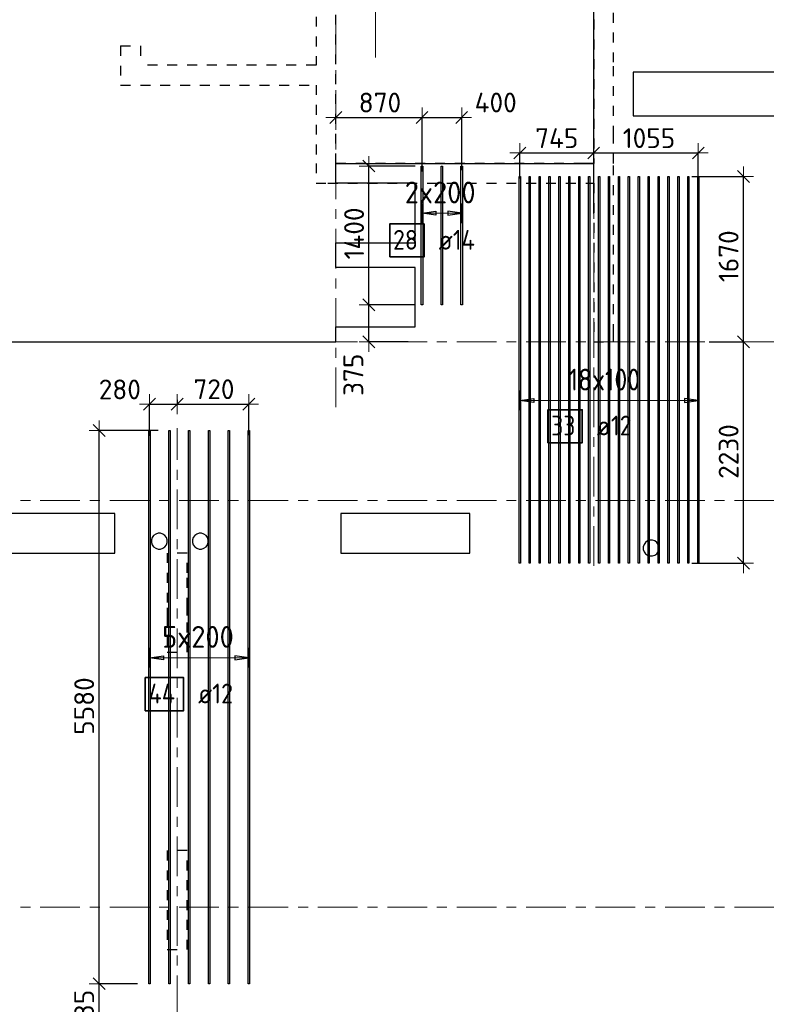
# Model space of a CAD drawing. Header units: metres. Extents: x -38 to 107, y -15 to 21.
# Tile 30 of 254: x 39.86 to 47.39, y 2.32 to 12.25. Entities that reach past the tile are written whole.
import ezdxf

# ---------------------------------------------------------------- set-up
doc = ezdxf.new("R2010")
doc.units = ezdxf.units.M
doc.header["$PDMODE"] = 65
for name, pattern in [('______11', [0.5, 0.4, -0.05, 0, -0.05]), ('______2', [0.0405, 0.03, -0.0105]), ('______5', [1.1, 0.8, -0.1, 0.1, -0.1])]:
    doc.linetypes.add(name, pattern=pattern)
for name, color, linetype, lineweight in [('XR$1$Осевая линия (1)', 7, '______5', 13), ('XR$5$Перекрытие (1)', 7, 'Continuous', 35), ('XR$5$Размерная линия (1)', 7, 'Continuous', 13)]:
    doc.layers.add(name, color=color, linetype=linetype, lineweight=lineweight)
for name, color, linetype, lineweight, true_color in [('XR$5$Арм.стержн.Доп. Арм верхн.зоны Х', 7, 'Continuous', 35, 0x8c8cff), ('XR$5$Арм.стержн.Доп. Арм. верхн.зоны У', 7, 'Continuous', 35, 0x739641), ('XR$7$Стена_ бетон несущ.', 7, 'Continuous', 70, 0xb4b496)]:
    doc.layers.add(name, color=color, linetype=linetype, lineweight=lineweight, true_color=true_color)
doc.styles.add('ISOCPEUR', font='txt')
doc.dimstyles.new('DIMSTYLE_3', dxfattribs={"dimtxt": 0.2, "dimasz": 0.2, "dimexe": 0, "dimexo": 0, "dimgap": 0.1, "dimtad": 2, "dimdec": 0, "dimlfac": 1000, "dimrnd": 5, "dimzin": 12, "dimdsep": 46, "dimtxsty": 'ISOCPEUR', "dimblk1": 'ALL_ML_STRICH', "dimblk2": 'ALL_ML_STRICH', "dimsah": 1, "dimcen": 0, "dimclrd": 7, "dimclre": 256, "dimclrt": 7, "dimadec": 0, "dimazin": 0, "dimtfac": 1, "dimtdec": 0, "dimtix": 1, "dimtmove": 2, "dimatfit": 3, "dimfxl": 0, "dimtzin": 0, "dimlwd": 0, "dimlwe": -3, "dimarcsym": 0})
doc.dimstyles.new('DIMSTYLE_37', dxfattribs={"dimtxt": 0.2, "dimasz": 0.2, "dimexe": 0, "dimexo": 0, "dimgap": 0.1, "dimtad": 2, "dimdec": 0, "dimlfac": 1000, "dimrnd": 5, "dimzin": 12, "dimdsep": 46, "dimtxsty": 'ISOCPEUR', "dimblk1": 'ALL_ML_STRICH', "dimblk2": 'ALL_ML_STRICH', "dimsah": 1, "dimcen": 0, "dimclrd": 7, "dimclre": 256, "dimclrt": 7, "dimadec": 0, "dimazin": 0, "dimtfac": 1, "dimtdec": 0, "dimtix": 1, "dimtmove": 2, "dimatfit": 3, "dimfxl": 0, "dimtvp": 1.2, "dimtzin": 0, "dimlwd": 0, "dimlwe": -3, "dimarcsym": 0})

# ---------------------------------------------------------------- blocks, each defined once
blk = doc.blocks.new('ALL_ML_STRICH')
at = {"color": 0, "linetype": 'ByBlock', "lineweight": -2}
for p, q in [((0, -0.5), (0, 0.5)), ((-1, 0), (0.5, 0)), ((-0.3, -0.3), (0.3, 0.3))]:
    blk.add_line(p, q, dxfattribs=at)
blk = doc.blocks.new('*D800')
at = {"layer": 'DEFPOINTS', "color": 7, "linetype": 'Continuous', "lineweight": 13, "transparency": 33554687}
for p in [(41.0698, 2.527), (40.6623, 1.942), (41.0439, 1.942)]:
    blk.add_point(p, dxfattribs=at)
at = {"layer": 'XR$5$Размерная линия (1)', "color": 9, "linetype": 'Continuous', "lineweight": -2, "true_color": 0xc7c7c7, "transparency": 33554687}
for p, q in [((41.0498, 2.527), (40.6623, 2.527)), ((41.0239, 1.942), (40.6623, 1.942))]:
    blk.add_line(p, q, dxfattribs=at)
at = {"layer": 'XR$5$Размерная линия (1)', "color": 7, "linetype": 'Continuous', "lineweight": -2, "transparency": 33554687}
blk.add_line((40.6623, 1.942), (40.6623, 2.527), dxfattribs=at)
at = {"layer": 'XR$5$Размерная линия (1)', "color": 7, "linetype": 'Continuous', "lineweight": 13, "transparency": 33554687, "xscale": 0.2, "yscale": 0.2, "zscale": 0.2}
for p, rotation in [((40.6623, 2.527), 90), ((40.6623, 1.942), 270)]:
    blk.add_blockref('ALL_ML_STRICH', p, dxfattribs=dict(at, rotation=rotation))
at = {"layer": 'XR$5$Размерная линия (1)', "color": 7, "linetype": 'Continuous', "lineweight": 13, "transparency": 33554687, "insert": (40.5123, 2.2445), "char_height": 0.2, "width": 0.6, "attachment_point": 5, "rotation": 90, "style": 'ISOCPEUR'}
blk.add_mtext('\\A1;{585}', dxfattribs=at)
blk = doc.blocks.new('*D801')
at = {"layer": 'DEFPOINTS', "color": 7, "linetype": 'Continuous', "lineweight": 13, "transparency": 33554687}
for p in [(41.2799, 8.107), (40.6623, 2.527), (41.0698, 2.527)]:
    blk.add_point(p, dxfattribs=at)
at = {"layer": 'XR$5$Размерная линия (1)', "color": 9, "linetype": 'Continuous', "lineweight": -2, "true_color": 0xc7c7c7, "transparency": 33554687}
for p, q in [((41.2599, 8.107), (40.6623, 8.107)), ((41.0498, 2.527), (40.6623, 2.527))]:
    blk.add_line(p, q, dxfattribs=at)
at = {"layer": 'XR$5$Размерная линия (1)', "color": 7, "linetype": 'Continuous', "lineweight": -2, "transparency": 33554687}
blk.add_line((40.6623, 2.527), (40.6623, 8.107), dxfattribs=at)
at = {"layer": 'XR$5$Размерная линия (1)', "color": 7, "linetype": 'Continuous', "lineweight": 13, "transparency": 33554687, "xscale": 0.2, "yscale": 0.2, "zscale": 0.2}
for p, rotation in [((40.6623, 8.107), 90), ((40.6623, 2.527), 270)]:
    blk.add_blockref('ALL_ML_STRICH', p, dxfattribs=dict(at, rotation=rotation))
at = {"layer": 'XR$5$Размерная линия (1)', "color": 7, "linetype": 'Continuous', "lineweight": 13, "transparency": 33554687, "insert": (40.5123, 5.327), "char_height": 0.2, "width": 0.8, "attachment_point": 5, "rotation": 90, "style": 'ISOCPEUR'}
blk.add_mtext('\\A1;{5580}', dxfattribs=at)
blk = doc.blocks.new('*D867')
at = {"layer": 'DEFPOINTS', "color": 7, "linetype": 'Continuous', "lineweight": 13, "transparency": 33554687}
for p in [(41.1718, 8.3725), (41.45, 8.3962), (41.1718, 8.0337)]:
    blk.add_point(p, dxfattribs=at)
at = {"layer": 'XR$5$Размерная линия (1)', "color": 9, "linetype": 'Continuous', "lineweight": -2, "true_color": 0xc7c7c7, "transparency": 33554687}
for p, q in [((41.1718, 8.0537), (41.1718, 8.3725)), ((41.45, 8.4162), (41.45, 8.3725))]:
    blk.add_line(p, q, dxfattribs=at)
at = {"layer": 'XR$5$Размерная линия (1)', "color": 7, "linetype": 'Continuous', "lineweight": -2, "transparency": 33554687}
blk.add_line((41.1718, 8.3725), (41.45, 8.3725), dxfattribs=at)
at = {"layer": 'XR$5$Размерная линия (1)', "color": 7, "linetype": 'Continuous', "lineweight": 13, "transparency": 33554687, "xscale": 0.2, "yscale": 0.2, "zscale": 0.2, "rotation": 180}
blk.add_blockref('ALL_ML_STRICH', (41.1718, 8.3725), dxfattribs=at)
at = {"layer": 'XR$5$Размерная линия (1)', "color": 7, "linetype": 'Continuous', "lineweight": 13, "transparency": 33554687, "xscale": 0.2, "yscale": 0.2, "zscale": 0.2}
blk.add_blockref('ALL_ML_STRICH', (41.45, 8.3725), dxfattribs=at)
at = {"layer": 'XR$5$Размерная линия (1)', "color": 7, "linetype": 'Continuous', "lineweight": 13, "transparency": 33554687, "insert": (40.8718, 8.5204), "char_height": 0.2, "width": 0.6, "attachment_point": 5, "style": 'ISOCPEUR'}
blk.add_mtext('\\A1;{280}', dxfattribs=at)
blk = doc.blocks.new('*D868')
at = {"layer": 'DEFPOINTS', "color": 7, "linetype": 'Continuous', "lineweight": 13, "transparency": 33554687}
for p in [(41.45, 8.3962), (41.45, 8.3725), (42.1718, 8.0397)]:
    blk.add_point(p, dxfattribs=at)
at = {"layer": 'XR$5$Размерная линия (1)', "color": 9, "linetype": 'Continuous', "lineweight": -2, "true_color": 0xc7c7c7, "transparency": 33554687}
for p, q in [((41.45, 8.4162), (41.45, 8.3725)), ((42.1718, 8.0597), (42.1718, 8.3725))]:
    blk.add_line(p, q, dxfattribs=at)
at = {"layer": 'XR$5$Размерная линия (1)', "color": 7, "linetype": 'Continuous', "lineweight": -2, "transparency": 33554687}
blk.add_line((41.45, 8.3725), (42.1718, 8.3725), dxfattribs=at)
at = {"layer": 'XR$5$Размерная линия (1)', "color": 7, "linetype": 'Continuous', "lineweight": 13, "transparency": 33554687, "xscale": 0.2, "yscale": 0.2, "zscale": 0.2, "rotation": 180}
blk.add_blockref('ALL_ML_STRICH', (41.45, 8.3725), dxfattribs=at)
at = {"layer": 'XR$5$Размерная линия (1)', "color": 7, "linetype": 'Continuous', "lineweight": 13, "transparency": 33554687, "xscale": 0.2, "yscale": 0.2, "zscale": 0.2}
blk.add_blockref('ALL_ML_STRICH', (42.1718, 8.3725), dxfattribs=at)
at = {"layer": 'XR$5$Размерная линия (1)', "color": 7, "linetype": 'Continuous', "lineweight": 13, "transparency": 33554687, "insert": (41.8209, 8.5225), "char_height": 0.2, "width": 0.6, "attachment_point": 5, "style": 'ISOCPEUR'}
blk.add_mtext('\\A1;{720}', dxfattribs=at)
blk = doc.blocks.new('*D869')
at = {"layer": 'DEFPOINTS', "color": 7, "linetype": 'Continuous', "lineweight": 13, "transparency": 33554687}
for p in [(46.7934, 9), (46.6198, 6.7678), (47.1607, 6.7678)]:
    blk.add_point(p, dxfattribs=at)
at = {"layer": 'XR$5$Размерная линия (1)', "color": 9, "linetype": 'Continuous', "lineweight": -2, "true_color": 0xc7c7c7, "transparency": 33554687}
for p, q in [((46.8134, 9), (47.1607, 9)), ((46.6398, 6.7678), (47.1607, 6.7678))]:
    blk.add_line(p, q, dxfattribs=at)
at = {"layer": 'XR$5$Размерная линия (1)', "color": 7, "linetype": 'Continuous', "lineweight": -2, "transparency": 33554687}
blk.add_line((47.1607, 6.7678), (47.1607, 9), dxfattribs=at)
at = {"layer": 'XR$5$Размерная линия (1)', "color": 7, "linetype": 'Continuous', "lineweight": 13, "transparency": 33554687, "xscale": 0.2, "yscale": 0.2, "zscale": 0.2}
for p, rotation in [((47.1607, 9), 90), ((47.1607, 6.7678), 270)]:
    blk.add_blockref('ALL_ML_STRICH', p, dxfattribs=dict(at, rotation=rotation))
at = {"layer": 'XR$5$Размерная линия (1)', "color": 7, "linetype": 'Continuous', "lineweight": 13, "transparency": 33554687, "insert": (47.0107, 7.8939), "char_height": 0.2, "width": 0.8, "attachment_point": 5, "rotation": 90, "style": 'ISOCPEUR'}
blk.add_mtext('\\A1;{2230}', dxfattribs=at)
blk = doc.blocks.new('*D870')
at = {"layer": 'DEFPOINTS', "color": 7, "linetype": 'Continuous', "lineweight": 13, "transparency": 33554687}
for p in [(46.6198, 10.6678), (46.7934, 9), (47.1607, 9)]:
    blk.add_point(p, dxfattribs=at)
at = {"layer": 'XR$5$Размерная линия (1)', "color": 9, "linetype": 'Continuous', "lineweight": -2, "true_color": 0xc7c7c7, "transparency": 33554687}
for p, q in [((46.6398, 10.6678), (47.1607, 10.6678)), ((46.8134, 9), (47.1607, 9))]:
    blk.add_line(p, q, dxfattribs=at)
at = {"layer": 'XR$5$Размерная линия (1)', "color": 7, "linetype": 'Continuous', "lineweight": -2, "transparency": 33554687}
blk.add_line((47.1607, 9), (47.1607, 10.6678), dxfattribs=at)
at = {"layer": 'XR$5$Размерная линия (1)', "color": 7, "linetype": 'Continuous', "lineweight": 13, "transparency": 33554687, "xscale": 0.2, "yscale": 0.2, "zscale": 0.2}
for p, rotation in [((47.1607, 10.6678), 90), ((47.1607, 9), 270)]:
    blk.add_blockref('ALL_ML_STRICH', p, dxfattribs=dict(at, rotation=rotation))
at = {"layer": 'XR$5$Размерная линия (1)', "color": 7, "linetype": 'Continuous', "lineweight": 13, "transparency": 33554687, "insert": (47.0107, 9.8639), "char_height": 0.2, "width": 0.8, "attachment_point": 5, "rotation": 90, "style": 'ISOCPEUR'}
blk.add_mtext('\\A1;{1670}', dxfattribs=at)
blk = doc.blocks.new('*D873')
at = {"layer": 'DEFPOINTS', "color": 7, "linetype": 'Continuous', "lineweight": 13, "transparency": 33554687}
for p in [(44.905, 10.9051), (44.905, 10.6274), (45.65, 10.274)]:
    blk.add_point(p, dxfattribs=at)
at = {"layer": 'XR$5$Размерная линия (1)', "color": 9, "linetype": 'Continuous', "lineweight": -2, "true_color": 0xc7c7c7, "transparency": 33554687}
for p, q in [((44.905, 10.6474), (44.905, 10.9051)), ((45.65, 10.294), (45.65, 10.9051))]:
    blk.add_line(p, q, dxfattribs=at)
at = {"layer": 'XR$5$Размерная линия (1)', "color": 7, "linetype": 'Continuous', "lineweight": -2, "transparency": 33554687}
blk.add_line((44.905, 10.9051), (45.65, 10.9051), dxfattribs=at)
at = {"layer": 'XR$5$Размерная линия (1)', "color": 7, "linetype": 'Continuous', "lineweight": 13, "transparency": 33554687, "xscale": 0.2, "yscale": 0.2, "zscale": 0.2, "rotation": 180}
blk.add_blockref('ALL_ML_STRICH', (44.905, 10.9051), dxfattribs=at)
at = {"layer": 'XR$5$Размерная линия (1)', "color": 7, "linetype": 'Continuous', "lineweight": 13, "transparency": 33554687, "xscale": 0.2, "yscale": 0.2, "zscale": 0.2}
blk.add_blockref('ALL_ML_STRICH', (45.65, 10.9051), dxfattribs=at)
at = {"layer": 'XR$5$Размерная линия (1)', "color": 7, "linetype": 'Continuous', "lineweight": 13, "transparency": 33554687, "insert": (45.2775, 11.0551), "char_height": 0.2, "width": 0.6, "attachment_point": 5, "style": 'ISOCPEUR'}
blk.add_mtext('\\A1;{745}', dxfattribs=at)
blk = doc.blocks.new('*D874')
at = {"layer": 'DEFPOINTS', "color": 7, "linetype": 'Continuous', "lineweight": 13, "transparency": 33554687}
for p in [(45.65, 10.9051), (46.705, 10.6026), (45.65, 10.274)]:
    blk.add_point(p, dxfattribs=at)
at = {"layer": 'XR$5$Размерная линия (1)', "color": 9, "linetype": 'Continuous', "lineweight": -2, "true_color": 0xc7c7c7, "transparency": 33554687}
for p, q in [((45.65, 10.294), (45.65, 10.9051)), ((46.705, 10.6226), (46.705, 10.9051))]:
    blk.add_line(p, q, dxfattribs=at)
at = {"layer": 'XR$5$Размерная линия (1)', "color": 7, "linetype": 'Continuous', "lineweight": -2, "transparency": 33554687}
blk.add_line((45.65, 10.9051), (46.705, 10.9051), dxfattribs=at)
at = {"layer": 'XR$5$Размерная линия (1)', "color": 7, "linetype": 'Continuous', "lineweight": 13, "transparency": 33554687, "xscale": 0.2, "yscale": 0.2, "zscale": 0.2, "rotation": 180}
blk.add_blockref('ALL_ML_STRICH', (45.65, 10.9051), dxfattribs=at)
at = {"layer": 'XR$5$Размерная линия (1)', "color": 7, "linetype": 'Continuous', "lineweight": 13, "transparency": 33554687, "xscale": 0.2, "yscale": 0.2, "zscale": 0.2}
blk.add_blockref('ALL_ML_STRICH', (46.705, 10.9051), dxfattribs=at)
at = {"layer": 'XR$5$Размерная линия (1)', "color": 7, "linetype": 'Continuous', "lineweight": 13, "transparency": 33554687, "insert": (46.2075, 11.0551), "char_height": 0.2, "width": 0.8, "attachment_point": 5, "style": 'ISOCPEUR'}
blk.add_mtext('\\A1;{1055}', dxfattribs=at)
blk = doc.blocks.new('*D875')
at = {"layer": 'DEFPOINTS', "color": 7, "linetype": 'Continuous', "lineweight": 13, "transparency": 33554687}
for p in [(43.8711, 9.3734), (43.3839, 9), (43.7981, 9)]:
    blk.add_point(p, dxfattribs=at)
at = {"layer": 'XR$5$Размерная линия (1)', "color": 9, "linetype": 'Continuous', "lineweight": -2, "true_color": 0xc7c7c7, "transparency": 33554687}
for p, q in [((43.8511, 9.3734), (43.3839, 9.3734)), ((43.7781, 9), (43.3839, 9))]:
    blk.add_line(p, q, dxfattribs=at)
at = {"layer": 'XR$5$Размерная линия (1)', "color": 7, "linetype": 'Continuous', "lineweight": -2, "transparency": 33554687}
blk.add_line((43.3839, 9), (43.3839, 9.3734), dxfattribs=at)
at = {"layer": 'XR$5$Размерная линия (1)', "color": 7, "linetype": 'Continuous', "lineweight": 13, "transparency": 33554687, "xscale": 0.2, "yscale": 0.2, "zscale": 0.2}
for p, rotation in [((43.3839, 9.3734), 90), ((43.3839, 9), 270)]:
    blk.add_blockref('ALL_ML_STRICH', p, dxfattribs=dict(at, rotation=rotation))
at = {"layer": 'XR$5$Размерная линия (1)', "color": 7, "linetype": 'Continuous', "lineweight": 13, "transparency": 33554687, "insert": (43.2271, 8.6684), "char_height": 0.2, "width": 0.6, "attachment_point": 5, "rotation": 90, "style": 'ISOCPEUR'}
blk.add_mtext('\\A1;{375}', dxfattribs=at)
blk = doc.blocks.new('*D876')
at = {"layer": 'DEFPOINTS', "color": 7, "linetype": 'Continuous', "lineweight": 13, "transparency": 33554687}
for p in [(43.8711, 10.7734), (43.3839, 9.3734), (43.8711, 9.3734)]:
    blk.add_point(p, dxfattribs=at)
at = {"layer": 'XR$5$Размерная линия (1)', "color": 9, "linetype": 'Continuous', "lineweight": -2, "true_color": 0xc7c7c7, "transparency": 33554687}
for p, q in [((43.8511, 10.7734), (43.3839, 10.7734)), ((43.8511, 9.3734), (43.3839, 9.3734))]:
    blk.add_line(p, q, dxfattribs=at)
at = {"layer": 'XR$5$Размерная линия (1)', "color": 7, "linetype": 'Continuous', "lineweight": -2, "transparency": 33554687}
blk.add_line((43.3839, 9.3734), (43.3839, 10.7734), dxfattribs=at)
at = {"layer": 'XR$5$Размерная линия (1)', "color": 7, "linetype": 'Continuous', "lineweight": 13, "transparency": 33554687, "xscale": 0.2, "yscale": 0.2, "zscale": 0.2}
for p, rotation in [((43.3839, 10.7734), 90), ((43.3839, 9.3734), 270)]:
    blk.add_blockref('ALL_ML_STRICH', p, dxfattribs=dict(at, rotation=rotation))
at = {"layer": 'XR$5$Размерная линия (1)', "color": 7, "linetype": 'Continuous', "lineweight": 13, "transparency": 33554687, "insert": (43.2339, 10.0934), "char_height": 0.2, "width": 0.8, "attachment_point": 5, "rotation": 90, "style": 'ISOCPEUR'}
blk.add_mtext('\\A1;{1400}', dxfattribs=at)
blk = doc.blocks.new('*D877')
at = {"layer": 'DEFPOINTS', "color": 7, "linetype": 'Continuous', "lineweight": 13, "transparency": 33554687}
for p in [(43.05, 11.2636), (43.05, 11.2339), (43.9191, 10.699)]:
    blk.add_point(p, dxfattribs=at)
at = {"layer": 'XR$5$Размерная линия (1)', "color": 9, "linetype": 'Continuous', "lineweight": -2, "true_color": 0xc7c7c7, "transparency": 33554687}
for p, q in [((43.05, 11.2539), (43.05, 11.2636)), ((43.9191, 10.719), (43.9191, 11.2636))]:
    blk.add_line(p, q, dxfattribs=at)
at = {"layer": 'XR$5$Размерная линия (1)', "color": 7, "linetype": 'Continuous', "lineweight": -2, "transparency": 33554687}
blk.add_line((43.05, 11.2636), (43.9191, 11.2636), dxfattribs=at)
at = {"layer": 'XR$5$Размерная линия (1)', "color": 7, "linetype": 'Continuous', "lineweight": 13, "transparency": 33554687, "xscale": 0.2, "yscale": 0.2, "zscale": 0.2, "rotation": 180}
blk.add_blockref('ALL_ML_STRICH', (43.05, 11.2636), dxfattribs=at)
at = {"layer": 'XR$5$Размерная линия (1)', "color": 7, "linetype": 'Continuous', "lineweight": 13, "transparency": 33554687, "xscale": 0.2, "yscale": 0.2, "zscale": 0.2}
blk.add_blockref('ALL_ML_STRICH', (43.9191, 11.2636), dxfattribs=at)
at = {"layer": 'XR$5$Размерная линия (1)', "color": 7, "linetype": 'Continuous', "lineweight": 13, "transparency": 33554687, "insert": (43.4946, 11.4136), "char_height": 0.2, "width": 0.6, "attachment_point": 5, "style": 'ISOCPEUR'}
blk.add_mtext('\\A1;{870}', dxfattribs=at)
blk = doc.blocks.new('*D878')
at = {"layer": 'DEFPOINTS', "color": 7, "linetype": 'Continuous', "lineweight": 13, "transparency": 33554687}
for p in [(43.9191, 11.2636), (43.9191, 10.699), (44.3191, 10.7109)]:
    blk.add_point(p, dxfattribs=at)
at = {"layer": 'XR$5$Размерная линия (1)', "color": 9, "linetype": 'Continuous', "lineweight": -2, "true_color": 0xc7c7c7, "transparency": 33554687}
for p, q in [((43.9191, 10.719), (43.9191, 11.2636)), ((44.3191, 10.7309), (44.3191, 11.2636))]:
    blk.add_line(p, q, dxfattribs=at)
at = {"layer": 'XR$5$Размерная линия (1)', "color": 7, "linetype": 'Continuous', "lineweight": -2, "transparency": 33554687}
blk.add_line((43.9191, 11.2636), (44.3191, 11.2636), dxfattribs=at)
at = {"layer": 'XR$5$Размерная линия (1)', "color": 7, "linetype": 'Continuous', "lineweight": 13, "transparency": 33554687, "xscale": 0.2, "yscale": 0.2, "zscale": 0.2, "rotation": 180}
blk.add_blockref('ALL_ML_STRICH', (43.9191, 11.2636), dxfattribs=at)
at = {"layer": 'XR$5$Размерная линия (1)', "color": 7, "linetype": 'Continuous', "lineweight": 13, "transparency": 33554687, "xscale": 0.2, "yscale": 0.2, "zscale": 0.2}
blk.add_blockref('ALL_ML_STRICH', (44.3191, 11.2636), dxfattribs=at)
at = {"layer": 'XR$5$Размерная линия (1)', "color": 7, "linetype": 'Continuous', "lineweight": 13, "transparency": 33554687, "insert": (44.6618, 11.4144), "char_height": 0.2, "width": 0.6, "attachment_point": 5, "style": 'ISOCPEUR'}
blk.add_mtext('\\A1;{400}', dxfattribs=at)

msp = doc.modelspace()

# ---------------------------------------------------------------- linework, layer by layer
at = {"color": 52, "linetype": 'Continuous', "lineweight": 13, "transparency": 33554687}
msp.add_line((43.4499, 12.4494), (43.4499, 11.8694), dxfattribs=at)
msp.add_line((43.4499, 12.4494), (43.4499, 11.8694), dxfattribs=at)
at = {"layer": 'XR$1$Осевая линия (1)', "color": 253, "linetype": '______11', "lineweight": 13, "true_color": 0xa0a0a0, "transparency": 33554687}
for p, q in [((43.05, 8.34), (43.05, 19.78)), ((45.65, 6.74), (45.65, 19.78)), ((-2.63, 9), (62.6, 9)), ((41.45, -3.39), (41.45, 8.13)), ((-2.63, 7.4), (62.6, 7.4)), ((-2.63, 3.3), (62.6, 3.3))]:
    msp.add_line(p, q, dxfattribs=at)
at = {"layer": 'XR$5$Арм.стержн.Доп. Арм верхн.зоны Х', "color": 253, "linetype": 'Continuous', "lineweight": -3, "true_color": 0xa0a0a0, "transparency": 33554687}
for p, q in [((44.905, 8.4096), (44.905, 8.5096)), ((46.705, 8.4096), (46.705, 8.5096)), ((44.905, 8.4096), (44.905, 8.3096)), ((46.705, 8.4096), (46.705, 8.3096)), ((41.1718, 5.8144), (41.1718, 5.9144)), ((42.1718, 5.8144), (42.1718, 5.9144)), ((41.1718, 5.8144), (41.1718, 5.7144)), ((42.1718, 5.8144), (42.1718, 5.7144))]:
    msp.add_line(p, q, dxfattribs=at)
at = {"layer": 'XR$5$Арм.стержн.Доп. Арм верхн.зоны Х', "color": 7, "linetype": 'Continuous', "lineweight": 25, "transparency": 33554687}
for p, q in [((44.905, 8.4096), (45.045, 8.4296)), ((45.045, 8.3896), (44.905, 8.4096)), ((45.045, 8.4296), (45.045, 8.3896)), ((46.705, 8.4096), (46.565, 8.4296)), ((46.565, 8.4296), (46.565, 8.3896)), ((46.565, 8.3896), (46.705, 8.4096)), ((41.1718, 5.8144), (41.3118, 5.8344)), ((41.3118, 5.7944), (41.1718, 5.8144)), ((41.3118, 5.8344), (41.3118, 5.7944)), ((42.1718, 5.8144), (42.0318, 5.8344)), ((42.0318, 5.8344), (42.0318, 5.7944)), ((42.0318, 5.7944), (42.1718, 5.8144))]:
    msp.add_line(p, q, dxfattribs=at)
at = {"layer": 'XR$5$Арм.стержн.Доп. Арм верхн.зоны Х', "color": 7, "linetype": 'Continuous', "lineweight": 13, "transparency": 33554687}
for p, q in [((44.905, 8.4096), (44.905, 8.4096)), ((46.705, 8.4096), (46.705, 8.4096)), ((41.1718, 5.8144), (41.1718, 5.8144)), ((41.1718, 5.8144), (42.1718, 5.8144)), ((42.1718, 5.8144), (42.1718, 5.8144))]:
    msp.add_line(p, q, dxfattribs=at)
at = {"layer": 'XR$5$Арм.стержн.Доп. Арм верхн.зоны Х', "color": 34, "linetype": 'Continuous', "lineweight": 25, "transparency": 33554687}
for points in [[(44.899, 6.7678), (44.899, 10.6678), (44.911, 10.6678), (44.911, 6.7678), (44.899, 6.7678)], [(44.999, 6.7678), (44.999, 10.6678), (45.011, 10.6678), (45.011, 6.7678), (44.999, 6.7678)], [(45.099, 6.7678), (45.099, 10.6678), (45.111, 10.6678), (45.111, 6.7678), (45.099, 6.7678)], [(45.199, 6.7678), (45.199, 10.6678), (45.211, 10.6678), (45.211, 6.7678), (45.199, 6.7678)], [(45.299, 6.7678), (45.299, 10.6678), (45.311, 10.6678), (45.311, 6.7678), (45.299, 6.7678)], [(45.399, 6.7678), (45.399, 10.6678), (45.411, 10.6678), (45.411, 6.7678), (45.399, 6.7678)], [(45.499, 6.7678), (45.499, 10.6678), (45.511, 10.6678), (45.511, 6.7678), (45.499, 6.7678)], [(45.599, 6.7678), (45.599, 10.6678), (45.611, 10.6678), (45.611, 6.7678), (45.599, 6.7678)], [(45.699, 6.7678), (45.699, 10.6678), (45.711, 10.6678), (45.711, 6.7678), (45.699, 6.7678)], [(45.799, 6.7678), (45.799, 10.6678), (45.811, 10.6678), (45.811, 6.7678), (45.799, 6.7678)], [(45.899, 6.7678), (45.899, 10.6678), (45.911, 10.6678), (45.911, 6.7678), (45.899, 6.7678)], [(45.999, 6.7678), (45.999, 10.6678), (46.011, 10.6678), (46.011, 6.7678), (45.999, 6.7678)], [(46.099, 6.7678), (46.099, 10.6678), (46.111, 10.6678), (46.111, 6.7678), (46.099, 6.7678)], [(46.199, 6.7678), (46.199, 10.6678), (46.211, 10.6678), (46.211, 6.7678), (46.199, 6.7678)], [(46.299, 6.7678), (46.299, 10.6678), (46.311, 10.6678), (46.311, 6.7678), (46.299, 6.7678)], [(46.399, 6.7678), (46.399, 10.6678), (46.411, 10.6678), (46.411, 6.7678), (46.399, 6.7678)], [(46.499, 6.7678), (46.499, 10.6678), (46.511, 10.6678), (46.511, 6.7678), (46.499, 6.7678)], [(46.599, 6.7678), (46.599, 10.6678), (46.611, 10.6678), (46.611, 6.7678), (46.599, 6.7678)], [(46.699, 6.7678), (46.699, 10.6678), (46.711, 10.6678), (46.711, 6.7678), (46.699, 6.7678)], [(41.1658, 2.527), (41.1658, 8.107), (41.1778, 8.107), (41.1778, 2.527), (41.1658, 2.527)], [(41.3658, 2.527), (41.3658, 8.107), (41.3778, 8.107), (41.3778, 2.527), (41.3658, 2.527)], [(41.5658, 2.527), (41.5658, 8.107), (41.5778, 8.107), (41.5778, 2.527), (41.5658, 2.527)], [(41.7658, 2.527), (41.7658, 8.107), (41.7778, 8.107), (41.7778, 2.527), (41.7658, 2.527)], [(41.9658, 2.527), (41.9658, 8.107), (41.9778, 8.107), (41.9778, 2.527), (41.9658, 2.527)], [(42.1658, 2.527), (42.1658, 8.107), (42.1778, 8.107), (42.1778, 2.527), (42.1658, 2.527)]]:
    msp.add_lwpolyline(points, dxfattribs=at)
at = {"layer": 'XR$5$Арм.стержн.Доп. Арм верхн.зоны Х', "color": 7, "linetype": 'Continuous', "lineweight": 13, "transparency": 33554687}
msp.add_lwpolyline([(44.905, 8.4096), (45.199, 8.4096), (45.199, 8.4096), (46.705, 8.4096)], dxfattribs=at)
at = {"layer": 'XR$5$Арм.стержн.Доп. Арм верхн.зоны Х', "color": 7, "linetype": 'Continuous', "lineweight": 35, "transparency": 33554687}
for points in [[(45.188, 7.9829), (45.5347, 7.9829), (45.5347, 8.3162), (45.188, 8.3162), (45.188, 7.9829)], [(41.1277, 5.2802), (41.5144, 5.2802), (41.5144, 5.6135), (41.1277, 5.6135), (41.1277, 5.2802)]]:
    msp.add_lwpolyline(points, dxfattribs=at)
at = {"layer": 'XR$5$Арм.стержн.Доп. Арм. верхн.зоны У', "color": 253, "linetype": 'Continuous', "lineweight": -3, "true_color": 0xa0a0a0, "transparency": 33554687}
for p, q in [((43.9191, 10.2968), (43.9191, 10.3968)), ((44.3191, 10.2968), (44.3191, 10.3968)), ((43.9191, 10.2968), (43.9191, 10.1968)), ((44.3191, 10.2968), (44.3191, 10.1968))]:
    msp.add_line(p, q, dxfattribs=at)
at = {"layer": 'XR$5$Арм.стержн.Доп. Арм. верхн.зоны У', "color": 7, "linetype": 'Continuous', "lineweight": 25, "transparency": 33554687}
for p, q in [((43.9191, 10.2968), (44.0591, 10.3168)), ((44.0591, 10.2768), (43.9191, 10.2968)), ((44.0591, 10.3168), (44.0591, 10.2768)), ((44.3191, 10.2968), (44.1791, 10.3168)), ((44.1791, 10.3168), (44.1791, 10.2768)), ((44.1791, 10.2768), (44.3191, 10.2968))]:
    msp.add_line(p, q, dxfattribs=at)
at = {"layer": 'XR$5$Арм.стержн.Доп. Арм. верхн.зоны У', "color": 7, "linetype": 'Continuous', "lineweight": 13, "transparency": 33554687}
for p, q in [((43.9191, 10.2968), (43.9191, 10.2968)), ((43.9191, 10.2968), (44.3191, 10.2968)), ((44.3191, 10.2968), (44.3191, 10.2968))]:
    msp.add_line(p, q, dxfattribs=at)
at = {"layer": 'XR$5$Арм.стержн.Доп. Арм. верхн.зоны У', "color": 7, "linetype": 'Continuous', "lineweight": 25, "transparency": 33554687}
for points in [[(43.9261, 10.7734), (43.9261, 9.3734), (43.9121, 9.3734), (43.9121, 10.7734), (43.9261, 10.7734)], [(44.1261, 10.7734), (44.1261, 9.3734), (44.1121, 9.3734), (44.1121, 10.7734), (44.1261, 10.7734)], [(44.3261, 10.7734), (44.3261, 9.3734), (44.3121, 9.3734), (44.3121, 10.7734), (44.3261, 10.7734)]]:
    msp.add_lwpolyline(points, dxfattribs=at)
at = {"layer": 'XR$5$Арм.стержн.Доп. Арм. верхн.зоны У', "color": 7, "linetype": 'Continuous', "lineweight": 35, "transparency": 33554687}
msp.add_lwpolyline([(43.594, 9.8561), (43.9406, 9.8561), (43.9406, 10.1895), (43.594, 10.1895), (43.594, 9.8561)], dxfattribs=at)
at = {"layer": 'XR$5$Перекрытие (1)', "color": 7, "linetype": 'Continuous', "lineweight": 25, "transparency": 33554687}
for p, q in [((45.65, 10.8006), (45.65, 16.6502)), ((46.0498, 11.7202), (46.0499, 11.2802)), ((48.147, 11.7202), (46.0498, 11.7202)), ((46.0499, 11.2802), (48.147, 11.2802)), ((43.05, 10.6006), (43.05, 10.8006)), ((43.05, 10.8006), (45.65, 10.8006)), ((43.85, 10.6006), (43.05, 10.6006)), ((43.85, 10.0006), (43.85, 10.6006)), ((43.05, 9.7506), (43.05, 10.0006)), ((43.05, 10.0006), (43.85, 10.0006)), ((43.85, 9.7506), (43.05, 9.7506)), ((43.85, 9.1506), (43.85, 9.7506)), ((43.05, 9.0002), (43.05, 9.1506)), ((43.05, 9.1506), (43.85, 9.1506)), ((38.7, 9.0002), (43.05, 9.0002)), ((40.8199, 7.2702), (39.2499, 7.27)), ((40.82, 6.8702), (40.8199, 7.2702)), ((44.3999, 7.2702), (43.0999, 7.27)), ((43.0999, 7.27), (43.1, 6.87)), ((44.4, 6.8702), (44.3999, 7.2702)), ((41.2334, 7.0621), (41.213, 7.0473)), ((41.2574, 7.0699), (41.2334, 7.0621)), ((41.2826, 7.0699), (41.2574, 7.0699)), ((41.3066, 7.0621), (41.2826, 7.0699)), ((41.327, 7.0473), (41.3066, 7.0621)), ((41.6472, 7.0621), (41.6268, 7.0473)), ((41.6712, 7.0699), (41.6472, 7.0621)), ((41.6965, 7.0699), (41.6712, 7.0699)), ((41.7205, 7.0621), (41.6965, 7.0699)), ((41.7409, 7.0473), (41.7205, 7.0621)), ((41.1981, 7.0269), (41.1903, 7.0029)), ((41.1903, 7.0029), (41.1903, 6.9776)), ((41.1903, 6.9776), (41.1981, 6.9536)), ((41.213, 7.0473), (41.1981, 7.0269)), ((41.1981, 6.9536), (41.213, 6.9332)), ((41.3419, 7.0269), (41.327, 7.0473)), ((41.327, 6.9332), (41.3419, 6.9536)), ((41.3497, 7.0029), (41.3419, 7.0269)), ((41.3419, 6.9536), (41.3497, 6.9776)), ((41.3497, 6.9776), (41.3497, 7.0029)), ((41.612, 7.0269), (41.6042, 7.0029)), ((41.6042, 7.0029), (41.6042, 6.9776)), ((41.6042, 6.9776), (41.612, 6.9536)), ((41.6268, 7.0473), (41.612, 7.0269)), ((41.612, 6.9536), (41.6268, 6.9332)), ((41.7557, 7.0269), (41.7409, 7.0473)), ((41.7409, 6.9332), (41.7557, 6.9536)), ((41.7635, 7.0029), (41.7557, 7.0269)), ((41.7557, 6.9536), (41.7635, 6.9776)), ((41.7635, 6.9776), (41.7635, 7.0029)), ((46.1581, 6.9569), (46.1503, 6.9329)), ((46.173, 6.9773), (46.1581, 6.9569)), ((46.1934, 6.9921), (46.173, 6.9773)), ((46.2174, 6.9999), (46.1934, 6.9921)), ((46.2426, 6.9999), (46.2174, 6.9999)), ((46.2666, 6.9921), (46.2426, 6.9999)), ((46.287, 6.9773), (46.2666, 6.9921)), ((46.3019, 6.9569), (46.287, 6.9773)), ((46.3097, 6.9329), (46.3019, 6.9569)), ((39.25, 6.87), (40.82, 6.8702)), ((41.213, 6.9332), (41.2334, 6.9184)), ((41.2334, 6.9184), (41.2574, 6.9106)), ((41.2574, 6.9106), (41.2826, 6.9106)), ((41.2826, 6.9106), (41.3066, 6.9184)), ((41.3066, 6.9184), (41.327, 6.9332)), ((41.6268, 6.9332), (41.6472, 6.9184)), ((41.6472, 6.9184), (41.6712, 6.9106)), ((41.6712, 6.9106), (41.6965, 6.9106)), ((41.6965, 6.9106), (41.7205, 6.9184)), ((41.7205, 6.9184), (41.7409, 6.9332)), ((43.1, 6.87), (44.4, 6.8702)), ((46.1503, 6.9329), (46.1503, 6.9076)), ((46.1503, 6.9076), (46.1581, 6.8836)), ((46.1581, 6.8836), (46.173, 6.8632)), ((46.173, 6.8632), (46.1934, 6.8484)), ((46.2666, 6.8484), (46.287, 6.8632)), ((46.287, 6.8632), (46.3019, 6.8836)), ((46.3019, 6.8836), (46.3097, 6.9076)), ((46.3097, 6.9076), (46.3097, 6.9329)), ((46.1934, 6.8484), (46.2174, 6.8406)), ((46.2174, 6.8406), (46.2426, 6.8406)), ((46.2426, 6.8406), (46.2666, 6.8484))]:
    msp.add_line(p, q, dxfattribs=at)
at = {"layer": 'XR$7$Стена_ бетон несущ.', "color": 253, "linetype": '______2', "lineweight": -3, "true_color": 0xa0a0a0, "transparency": 33554687}
for p, q in [((43.05, 10.8), (43.05, 16.119)), ((45.65, 15.05), (45.65, 10.8)), ((45.85, 12.0195), (45.85, 14.54)), ((42.85, 13.48), (42.85, 11.79)), ((45.85, 11.8195), (45.85, 12.0195)), ((40.8797, 11.985), (41.0797, 11.985)), ((40.8797, 11.985), (40.8797, 11.59)), ((41.0797, 11.985), (41.0797, 11.79)), ((45.85, 11.28), (45.85, 11.8195)), ((42.85, 11.79), (41.0797, 11.79)), ((40.8797, 11.59), (42.85, 11.59)), ((42.85, 11.59), (42.85, 10.8)), ((45.85, 11.08), (45.85, 11.28)), ((45.85, 10.8), (45.85, 11.08)), ((42.85, 10.8), (42.85, 10.6)), ((45.55, 10.8), (43.05, 10.8)), ((45.65, 10.8), (45.55, 10.8)), ((45.85, 9.08), (45.85, 10.8)), ((42.85, 10.6), (42.97, 10.6)), ((42.97, 10.6), (45.65, 10.6)), ((45.65, 10.6), (45.65, 9)), ((45.85, 9), (45.85, 9.08)), ((45.65, 9), (45.85, 9)), ((41.55, 6.87), (41.35, 6.87)), ((41.35, 6.87), (41.35, 6.67)), ((41.55, 6.67), (41.55, 6.87)), ((41.35, 6.67), (41.35, 6.3176)), ((41.55, 6.3194), (41.55, 6.67)), ((41.35, 6.3176), (41.35, 6.2376)), ((41.55, 6.2394), (41.55, 6.3194)), ((41.35, 6.2376), (41.35, 5.87)), ((41.55, 5.87), (41.55, 6.2394)), ((41.35, 5.87), (41.55, 5.87)), ((41.55, 3.87), (41.35, 3.87)), ((41.35, 3.87), (41.35, 2.87)), ((41.55, 2.87), (41.55, 3.87)), ((41.35, 2.87), (41.55, 2.87))]:
    msp.add_line(p, q, dxfattribs=at)

# ---------------------------------------------------------------- texts
at = {"layer": 'XR$5$Арм.стержн.Доп. Арм верхн.зоны Х', "color": 7, "linetype": 'Continuous', "lineweight": 13, "transparency": 33554687, "char_height": 0.22, "attachment_point": 7, "style": 'ISOCPEUR'}
for s, insert, width in [('\\W0.86;18x100', (45.398, 8.5096), 0.930455), ('\\W0.95;5x200', (41.2978, 5.9144), 0.873359)]:
    msp.add_mtext(s, dxfattribs=dict(at, insert=insert, width=width))
at = {"layer": 'XR$5$Арм.стержн.Доп. Арм верхн.зоны Х', "color": 7, "linetype": 'Continuous', "lineweight": 25, "transparency": 33554687, "char_height": 0.2, "attachment_point": 7, "style": 'ISOCPEUR'}
for s, insert, width in [('\\W0.87;33', (45.2213, 8.0562), 0.367208), ('\\W0.89; ø12 ', (45.568, 8.0562), 0.749105), ('\\W0.89;44', (41.161, 5.3535), 0.408699), ('\\W0.89; ø12 ', (41.5477, 5.3535), 0.749105)]:
    msp.add_mtext(s, dxfattribs=dict(at, insert=insert, width=width))
at = {"layer": 'XR$5$Арм.стержн.Доп. Арм. верхн.зоны У', "color": 7, "linetype": 'Continuous', "lineweight": 13, "transparency": 33554687, "insert": (43.7451, 10.3968), "char_height": 0.22, "width": 0.873359, "attachment_point": 7, "style": 'ISOCPEUR'}
msp.add_mtext('\\W0.95;2x200', dxfattribs=at)
at = {"layer": 'XR$5$Арм.стержн.Доп. Арм. верхн.зоны У', "color": 7, "linetype": 'Continuous', "lineweight": 25, "transparency": 33554687, "char_height": 0.2, "attachment_point": 7, "style": 'ISOCPEUR'}
for s, insert, width in [('\\W0.87;28', (43.6273, 9.9295), 0.367208), ('\\W0.89; ø14 ', (43.974, 9.9295), 0.769432)]:
    msp.add_mtext(s, dxfattribs=dict(at, insert=insert, width=width))

# ---------------------------------------------------------------- dimensions: what is measured, and where the dimension line sits
at = {"layer": 'XR$5$Размерная линия (1)', "color": 7, "linetype": 'Continuous', "lineweight": 13, "transparency": 33554687}
for base, p1, p2, dimstyle, picture, middle in [((43.9191, 11.2636), (43.05, 11.2539), (43.9191, 10.719), 'DIMSTYLE_3', '*D877', (43.4946, 11.4136)), ((44.3191, 11.2636), (43.9191, 10.719), (44.3191, 10.7309), 'DIMSTYLE_37', '*D878', (44.6618, 11.4144)), ((45.65, 10.9051), (44.905, 10.6474), (45.65, 10.294), 'DIMSTYLE_3', '*D873', (45.2775, 11.0551)), ((46.705, 10.9051), (45.65, 10.294), (46.705, 10.6226), 'DIMSTYLE_3', '*D874', (46.2075, 11.0551)), ((41.45, 8.3725), (41.1718, 8.0537), (41.45, 8.4162), 'DIMSTYLE_37', '*D867', (40.8718, 8.5204)), ((42.1718, 8.3725), (41.45, 8.4162), (42.1718, 8.0597), 'DIMSTYLE_3', '*D868', (41.8209, 8.5225))]:
    dim = msp.add_linear_dim(base=base, p1=p1, p2=p2, dimstyle=dimstyle, override={"dimpost": '<>', "dimclrd": 7, "dimclre": 9, "dimclrt": 7, "dimlwd": 0, "dimlwe": 65533}, dxfattribs=at)
    dim.commit()
    dim.dimension.update_dxf_attribs({"geometry": picture, "text_midpoint": middle, "dimtype": 160})
for base, p1, p2, dimstyle, picture, middle in [((43.3839, 10.7734), (43.8511, 9.3734), (43.8511, 10.7734), 'DIMSTYLE_3', '*D876', (43.2339, 10.0934)), ((47.1607, 10.6678), (46.8134, 9), (46.6398, 10.6678), 'DIMSTYLE_3', '*D870', (47.0107, 9.8639)), ((43.3839, 9.3734), (43.7781, 9), (43.8511, 9.3734), 'DIMSTYLE_37', '*D875', (43.2271, 8.6684)), ((47.1607, 9), (46.6398, 6.7678), (46.8134, 9), 'DIMSTYLE_3', '*D869', (47.0107, 7.8939)), ((40.6623, 8.107), (41.0498, 2.527), (41.2599, 8.107), 'DIMSTYLE_3', '*D801', (40.5123, 5.327)), ((40.6623, 2.527), (41.0239, 1.942), (41.0498, 2.527), 'DIMSTYLE_3', '*D800', (40.5123, 2.2445))]:
    dim = msp.add_linear_dim(base=base, p1=p1, p2=p2, angle=90, dimstyle=dimstyle, override={"dimpost": '<>', "dimclrd": 7, "dimclre": 9, "dimclrt": 7, "dimlwd": 0, "dimlwe": 65533}, dxfattribs=at)
    dim.commit()
    dim.dimension.update_dxf_attribs({"geometry": picture, "text_midpoint": middle, "dimtype": 160})

doc.saveas('drawing.dxf')
